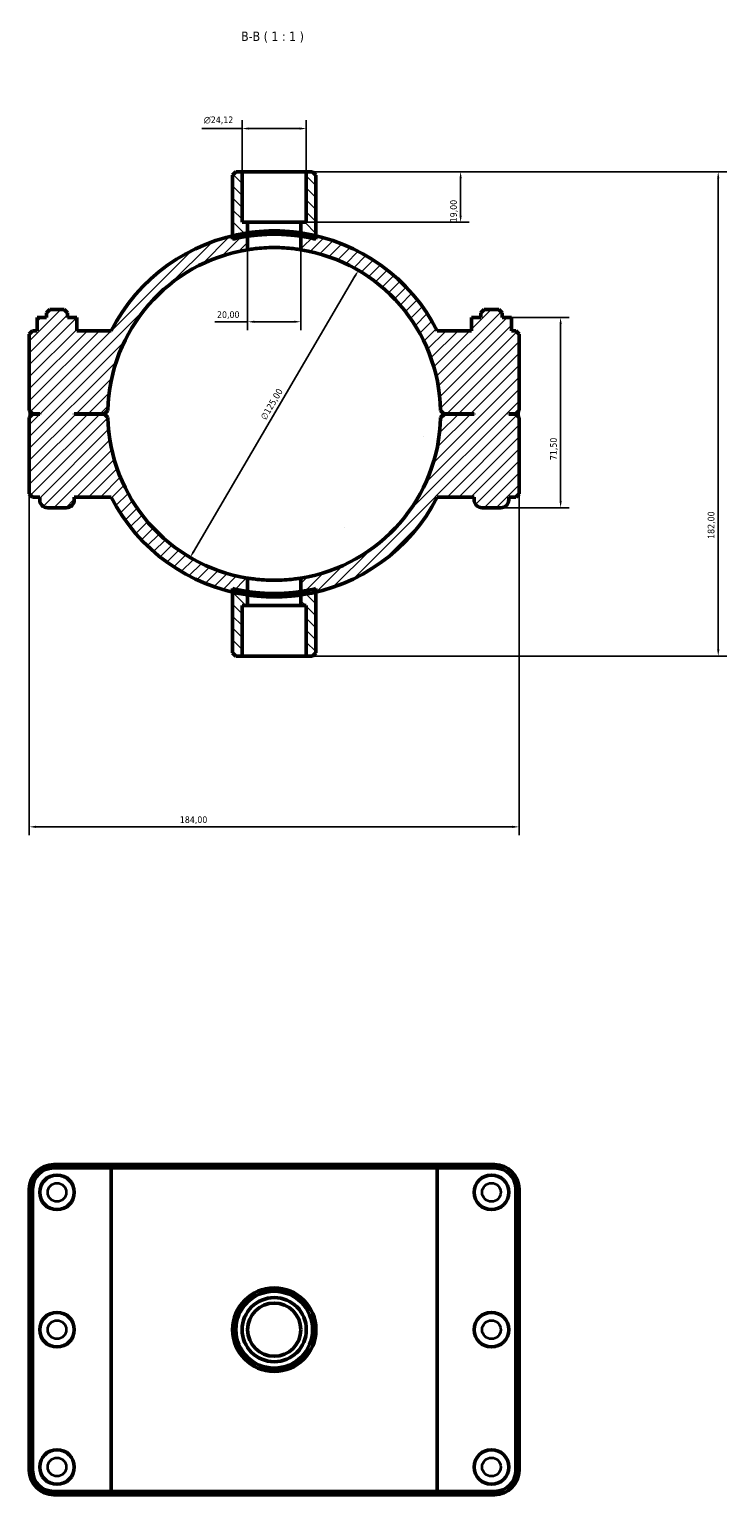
# Model space of a CAD drawing. Header units: millimetres. Extents: x 0 to 902, y -156 to 1184.
# Tile 6 of 6: x 335 to 596, y 633 to 1184. Entities that reach past the tile are written whole.
import ezdxf

# ---------------------------------------------------------------- set-up
doc = ezdxf.new("R2010")
doc.units = ezdxf.units.MM
for name, color, linetype, lineweight in [('Dimension (ISO)', 7, 'Continuous', 25), ('Hatch (ISO)', 7, 'Continuous', 18), ('Symbol (ISO)', 7, 'Continuous', 25), ('Visible (ISO)', 7, 'Continuous', 50), ('Visible Narrow (ISO)', 7, 'Continuous', 35)]:
    doc.layers.add(name, color=color, linetype=linetype, lineweight=lineweight)
doc.styles.add('Label Text (ISO)', font='tahoma.ttf')
doc.styles.add('Note Text (ISO)', font='tahoma.ttf')
doc.dimstyles.new('Default (ISO)', dxfattribs={"dimtxt": 2.5, "dimasz": 2.5, "dimexe": 3.175, "dimexo": 0, "dimgap": 0.762, "dimtad": 1, "dimrnd": 1e-08, "dimzin": 0, "dimtxsty": 'Note Text (ISO)', "dimcen": 0.09, "dimdle": 10, "dimclrd": 256, "dimclre": 256, "dimclrt": 232, "dimazin": 0, "dimtfac": 1.40208, "dimtmove": 0, "dimatfit": 3, "dimfxl": 1, "dimtolj": 1, "dimtzin": 0, "dimlwd": -1, "dimlwe": -1, "dimarcsym": 0})

# ---------------------------------------------------------------- blocks, each defined once
blk = doc.blocks.new('*D7')
at = {"layer": 'Defpoints', "color": 0, "transparency": 16777216}
for p in [(438.59, 1130.06), (436.53, 1111.06), (496.54, 1111.06)]:
    blk.add_point(p, dxfattribs=at)
at = {"layer": 'Dimension (ISO)', "transparency": 16777216}
for p, q in [((438.59, 1130.06), (499.72, 1130.06)), ((496.54, 1127.56), (496.54, 1113.56)), ((436.53, 1111.06), (499.72, 1111.06))]:
    blk.add_line(p, q, dxfattribs=at)
for points in [[(496.13, 1127.56), (496.96, 1127.56), (496.54, 1130.06)], [(496.13, 1113.56), (496.96, 1113.56), (496.54, 1111.06)]]:
    blk.add_solid(points, dxfattribs=at)
at = {"layer": 'Dimension (ISO)', "color": 232, "true_color": 0xca0064, "transparency": 16777216, "insert": (492.61, 1111.05), "char_height": 2.5, "attachment_point": 1, "rotation": 90, "style": 'Note Text (ISO)'}
blk.add_mtext('\\A1;19,00', dxfattribs=at)
blk = doc.blocks.new('*D8')
at = {"layer": 'Defpoints', "color": 0, "transparency": 16777216}
for p in [(414.47, 1146.27), (414.47, 1130.06), (438.59, 1130.06)]:
    blk.add_point(p, dxfattribs=at)
at = {"layer": 'Dimension (ISO)', "transparency": 16777216}
for p, q in [((414.47, 1146.27), (399.35, 1146.27)), ((414.47, 1130.06), (414.47, 1149.45)), ((436.09, 1146.27), (416.97, 1146.27)), ((438.59, 1130.06), (438.59, 1149.45))]:
    blk.add_line(p, q, dxfattribs=at)
for points in [[(416.97, 1146.69), (416.97, 1145.86), (414.47, 1146.27)], [(436.09, 1146.69), (436.09, 1145.86), (438.59, 1146.27)]]:
    blk.add_solid(points, dxfattribs=at)
at = {"layer": 'Dimension (ISO)', "color": 232, "true_color": 0xca0064, "transparency": 16777216, "insert": (400.11, 1150.8), "char_height": 2.5, "attachment_point": 1, "style": 'Note Text (ISO)'}
blk.add_mtext('\\A1;\\fAIGDT|b0|i0;\\H2.5000;\\ln\\fTahoma|b0|i0;\\H2.5000;24,12', dxfattribs=at)
blk = doc.blocks.new('*D9')
at = {"layer": 'Defpoints', "color": 0, "transparency": 16777216}
for p in [(458.14, 1092.98), (394.93, 985.1)]:
    blk.add_point(p, dxfattribs=at)
at = {"layer": 'Dimension (ISO)', "transparency": 16777216}
blk.add_line((396.19, 987.26), (456.87, 1090.83), dxfattribs=at)
blk.add_arc((426.53, 1039.04), 62.52, 56.7229, 80.7958, dxfattribs=at)
for points in [[(456.51, 1091.04), (457.23, 1090.62), (458.14, 1092.98)], [(395.83, 987.47), (396.55, 987.05), (394.93, 985.1)]]:
    blk.add_solid(points, dxfattribs=at)
at = {"layer": 'Dimension (ISO)', "color": 232, "true_color": 0xca0064, "transparency": 16777216, "insert": (421.2, 1037.8), "char_height": 2.5, "attachment_point": 1, "rotation": 59.6326, "style": 'Note Text (ISO)'}
blk.add_mtext('\\A1;∅125,00', dxfattribs=at)
blk = doc.blocks.new('*D10')
at = {"layer": 'Defpoints', "color": 0, "transparency": 16777216}
for p in [(515.61, 1075.31), (511.63, 1003.81), (534.1, 1003.81)]:
    blk.add_point(p, dxfattribs=at)
at = {"layer": 'Dimension (ISO)', "transparency": 16777216}
for p, q in [((515.61, 1075.31), (537.28, 1075.31)), ((534.1, 1072.81), (534.1, 1006.31)), ((511.63, 1003.81), (537.28, 1003.81))]:
    blk.add_line(p, q, dxfattribs=at)
for points in [[(533.69, 1072.81), (534.52, 1072.81), (534.1, 1075.31)], [(533.69, 1006.31), (534.52, 1006.31), (534.1, 1003.81)]]:
    blk.add_solid(points, dxfattribs=at)
at = {"layer": 'Dimension (ISO)', "color": 232, "true_color": 0xca0064, "transparency": 16777216, "insert": (530.17, 1021.69), "char_height": 2.5, "attachment_point": 1, "rotation": 90, "style": 'Note Text (ISO)'}
blk.add_mtext('\\A1;71,50', dxfattribs=at)
blk = doc.blocks.new('*D11')
at = {"layer": 'Defpoints', "color": 0, "transparency": 16777216}
for p in [(416.53, 1105.82), (436.53, 1105.82), (416.53, 1073.68)]:
    blk.add_point(p, dxfattribs=at)
at = {"layer": 'Dimension (ISO)', "transparency": 16777216}
for p, q in [((416.53, 1105.82), (416.53, 1070.51)), ((436.53, 1105.82), (436.53, 1070.51)), ((416.53, 1073.68), (404.28, 1073.68)), ((434.03, 1073.68), (419.03, 1073.68))]:
    blk.add_line(p, q, dxfattribs=at)
for points in [[(419.03, 1074.1), (419.03, 1073.27), (416.53, 1073.68)], [(434.03, 1074.1), (434.03, 1073.27), (436.53, 1073.68)]]:
    blk.add_solid(points, dxfattribs=at)
at = {"layer": 'Dimension (ISO)', "color": 232, "true_color": 0xca0064, "transparency": 16777216, "insert": (405.04, 1077.62), "char_height": 2.5, "attachment_point": 1, "style": 'Note Text (ISO)'}
blk.add_mtext('\\A1;20,00', dxfattribs=at)
blk = doc.blocks.new('*D12')
at = {"layer": 'Defpoints', "color": 0, "transparency": 16777216}
for p in [(438.59, 1130.06), (438.59, 948.06), (593.32, 948.06)]:
    blk.add_point(p, dxfattribs=at)
at = {"layer": 'Dimension (ISO)', "transparency": 16777216}
for p, q in [((438.59, 1130.06), (596.49, 1130.06)), ((593.32, 1127.56), (593.32, 950.56)), ((438.59, 948.06), (596.49, 948.06))]:
    blk.add_line(p, q, dxfattribs=at)
for points in [[(592.9, 1127.56), (593.73, 1127.56), (593.32, 1130.06)], [(592.9, 950.56), (593.73, 950.56), (593.32, 948.06)]]:
    blk.add_solid(points, dxfattribs=at)
at = {"layer": 'Dimension (ISO)', "color": 232, "true_color": 0xca0064, "transparency": 16777216, "insert": (589.38, 992.11), "char_height": 2.5, "attachment_point": 1, "rotation": 90, "style": 'Note Text (ISO)'}
blk.add_mtext('\\A1;182,00', dxfattribs=at)
blk = doc.blocks.new('*D13')
at = {"layer": 'Defpoints', "color": 0, "transparency": 16777216}
for p in [(334.53, 1040.36), (518.53, 1040.36), (334.53, 883.92)]:
    blk.add_point(p, dxfattribs=at)
at = {"layer": 'Dimension (ISO)', "transparency": 16777216}
for p, q in [((334.53, 1040.36), (334.53, 880.75)), ((518.53, 1040.36), (518.53, 880.75)), ((516.03, 883.92), (337.03, 883.92))]:
    blk.add_line(p, q, dxfattribs=at)
for points in [[(337.03, 884.34), (337.03, 883.5), (334.53, 883.92)], [(516.03, 884.34), (516.03, 883.5), (518.53, 883.92)]]:
    blk.add_solid(points, dxfattribs=at)
at = {"layer": 'Dimension (ISO)', "color": 232, "true_color": 0xca0064, "transparency": 16777216, "insert": (391.08, 887.86), "char_height": 2.5, "attachment_point": 1, "style": 'Note Text (ISO)'}
blk.add_mtext('\\A1;184,00', dxfattribs=at)

msp = doc.modelspace()

# ---------------------------------------------------------------- hatches: boundary and pattern name
at = {"layer": 'Hatch (ISO)'}
h = msp.add_hatch(dxfattribs=at)
h.set_pattern_fill('ANSI31', color=256, scale=25.4, angle=90.00021, style=0)
h.set_pattern_definition([(135.0002, (0, 0), (-2.245056, -2.245072), [])])
edge = h.paths.add_edge_path()
edge.add_line((414.473, 1111.061), (414.473, 1130.061))
edge.add_line((414.473, 1130.061), (412.105, 1130.061))
edge.add_line((412.105, 1130.061), (410.855, 1128.811))
edge.add_line((410.855, 1128.811), (410.855, 1106))
edge.add_line((410.855, 1106), (410.855, 1104.715))
edge.add_ellipse((426.531, 1039.061), major_axis=(-15.676, 65.654), ratio=1, start_angle=355.09077, end_angle=360, ccw=False)
edge.add_line((416.531, 1105.816), (416.531, 1111.061))
edge.add_line((416.531, 1111.061), (414.473, 1111.061))
edge = h.paths.add_edge_path()
edge.add_line((438.59, 1130.061), (438.59, 1111.061))
edge.add_line((438.59, 1111.061), (436.531, 1111.061))
edge.add_line((436.531, 1111.061), (436.531, 1105.816))
edge.add_ellipse((426.531, 1039.061), major_axis=(10, 66.755), ratio=1, start_angle=355.09077, end_angle=360, ccw=False)
edge.add_line((442.207, 1104.715), (442.207, 1106))
edge.add_line((442.207, 1106), (442.207, 1128.811))
edge.add_line((442.207, 1128.811), (440.957, 1130.061))
edge.add_line((440.957, 1130.061), (438.59, 1130.061))
edge = h.paths.add_edge_path()
edge.add_line((416.531, 967.061), (416.531, 972.306))
edge.add_ellipse((426.531, 1039.061), major_axis=(-10, -66.755), ratio=1, start_angle=355.09077, end_angle=360, ccw=False)
edge.add_line((410.855, 973.406), (410.855, 972.122))
edge.add_line((410.855, 972.122), (410.855, 949.311))
edge.add_line((410.855, 949.311), (412.105, 948.061))
edge.add_line((412.105, 948.061), (414.473, 948.061))
edge.add_line((414.473, 948.061), (414.473, 967.061))
edge.add_line((414.473, 967.061), (416.531, 967.061))
edge = h.paths.add_edge_path()
edge.add_line((436.531, 972.306), (436.531, 967.061))
edge.add_line((436.531, 967.061), (438.59, 967.061))
edge.add_line((438.59, 967.061), (438.59, 948.061))
edge.add_line((438.59, 948.061), (440.957, 948.061))
edge.add_line((440.957, 948.061), (442.207, 949.311))
edge.add_line((442.207, 949.311), (442.207, 972.122))
edge.add_line((442.207, 972.122), (442.207, 973.406))
edge.add_ellipse((426.531, 1039.061), major_axis=(15.676, -65.654), ratio=1, start_angle=355.09077, end_angle=360, ccw=False)
h = msp.add_hatch(dxfattribs=at)
h.set_pattern_fill('ANSI31', color=256, scale=25.4, style=0)
h.set_pattern_definition([(45, (0, 0), (-2.245064, 2.245064), [])])
edge = h.paths.add_edge_path()
edge.add_line((517.281, 1039.111), (518.531, 1040.361))
edge.add_line((518.531, 1040.361), (518.531, 1069.061))
edge.add_line((518.531, 1069.061), (517.281, 1070.311))
edge.add_line((517.281, 1070.311), (515.614, 1070.311))
edge.add_line((515.614, 1070.311), (515.614, 1075.311))
edge.add_line((515.614, 1075.311), (512.131, 1075.311))
edge.add_line((512.131, 1075.311), (512.131, 1077.061))
edge.add_line((512.131, 1077.061), (510.881, 1078.311))
edge.add_line((510.881, 1078.311), (505.381, 1078.311))
edge.add_line((505.381, 1078.311), (504.131, 1077.061))
edge.add_line((504.131, 1077.061), (504.131, 1075.311))
edge.add_line((504.131, 1075.311), (500.649, 1075.311))
edge.add_line((500.649, 1075.311), (500.649, 1070.311))
edge.add_line((500.649, 1070.311), (487.768, 1070.311))
edge.add_ellipse((426.531, 1039.061), major_axis=(61.237, 31.25), ratio=1, start_angle=0, end_angle=49.78406)
edge.add_ellipse((426.531, 1039.061), major_axis=(15.676, 66.939), ratio=1, start_angle=0, end_angle=4.81665)
edge.add_line((436.531, 1107.08), (436.531, 1100.756))
edge.add_ellipse((426.531, 1039.061), major_axis=(10, 61.695), ratio=1, start_angle=280.39867, end_angle=360, ccw=False)
edge.add_line((489.018, 1040.361), (490.281, 1039.111))
edge.add_line((490.281, 1039.111), (501.631, 1039.111))
edge.add_line((501.631, 1039.111), (501.631, 1039.011))
edge.add_line((501.631, 1039.011), (490.281, 1039.011))
edge.add_line((490.281, 1039.011), (489.018, 1037.761))
edge.add_ellipse((426.531, 1039.061), major_axis=(62.486, -1.3), ratio=1, start_angle=280.39867, end_angle=360, ccw=False)
edge.add_line((436.531, 977.366), (436.531, 971.042))
edge.add_ellipse((426.531, 1039.061), major_axis=(10, -68.019), ratio=1, start_angle=0, end_angle=4.81665)
edge.add_ellipse((426.531, 1039.061), major_axis=(15.676, -66.939), ratio=1, start_angle=0, end_angle=49.78406)
edge.add_line((487.768, 1007.811), (501.631, 1007.811))
edge.add_line((501.631, 1007.811), (501.631, 1006.811))
edge.add_ellipse((504.631, 1006.811), major_axis=(-3, 0), ratio=1, start_angle=0, end_angle=90)
edge.add_line((504.631, 1003.811), (511.631, 1003.811))
edge.add_ellipse((511.631, 1006.811), major_axis=(0, -3), ratio=1, start_angle=0, end_angle=90)
edge.add_line((514.631, 1006.811), (514.631, 1007.811))
edge.add_line((514.631, 1007.811), (517.281, 1007.811))
edge.add_line((517.281, 1007.811), (518.531, 1009.061))
edge.add_line((518.531, 1009.061), (518.531, 1037.761))
edge.add_line((518.531, 1037.761), (517.281, 1039.011))
edge.add_line((517.281, 1039.011), (514.631, 1039.011))
edge.add_line((514.631, 1039.011), (514.631, 1039.111))
edge.add_line((514.631, 1039.111), (517.281, 1039.111))
edge = h.paths.add_edge_path()
edge.add_line((334.531, 1040.361), (335.781, 1039.111))
edge.add_line((335.781, 1039.111), (338.431, 1039.111))
edge.add_line((338.431, 1039.111), (338.431, 1039.011))
edge.add_line((338.431, 1039.011), (335.781, 1039.011))
edge.add_line((335.781, 1039.011), (334.531, 1037.761))
edge.add_line((334.531, 1037.761), (334.531, 1009.061))
edge.add_line((334.531, 1009.061), (335.781, 1007.811))
edge.add_line((335.781, 1007.811), (338.431, 1007.811))
edge.add_line((338.431, 1007.811), (338.431, 1006.811))
edge.add_ellipse((341.431, 1006.811), major_axis=(-3, 0), ratio=1, start_angle=0, end_angle=90)
edge.add_line((341.431, 1003.811), (348.431, 1003.811))
edge.add_ellipse((348.431, 1006.811), major_axis=(0, -3), ratio=1, start_angle=0, end_angle=90)
edge.add_line((351.431, 1006.811), (351.431, 1007.811))
edge.add_line((351.431, 1007.811), (365.294, 1007.811))
edge.add_ellipse((426.531, 1039.061), major_axis=(-61.237, -31.25), ratio=1, start_angle=0, end_angle=49.78406)
edge.add_ellipse((426.531, 1039.061), major_axis=(-15.676, -66.939), ratio=1, start_angle=0, end_angle=4.81665)
edge.add_line((416.531, 971.042), (416.531, 977.366))
edge.add_ellipse((426.531, 1039.061), major_axis=(-10, -61.695), ratio=1, start_angle=280.39867, end_angle=360, ccw=False)
edge.add_line((364.045, 1037.761), (362.781, 1039.011))
edge.add_line((362.781, 1039.011), (351.431, 1039.011))
edge.add_line((351.431, 1039.011), (351.431, 1039.111))
edge.add_line((351.431, 1039.111), (362.781, 1039.111))
edge.add_line((362.781, 1039.111), (364.045, 1040.361))
edge.add_ellipse((426.531, 1039.061), major_axis=(-62.486, 1.3), ratio=1, start_angle=280.39867, end_angle=360, ccw=False)
edge.add_line((416.531, 1100.756), (416.531, 1107.08))
edge.add_ellipse((426.531, 1039.061), major_axis=(-10, 68.019), ratio=1, start_angle=0, end_angle=4.81665)
edge.add_ellipse((426.531, 1039.061), major_axis=(-15.676, 66.939), ratio=1, start_angle=0, end_angle=49.78406)
edge.add_line((365.294, 1070.311), (352.414, 1070.311))
edge.add_line((352.414, 1070.311), (352.414, 1075.311))
edge.add_line((352.414, 1075.311), (348.931, 1075.311))
edge.add_line((348.931, 1075.311), (348.931, 1077.061))
edge.add_line((348.931, 1077.061), (347.681, 1078.311))
edge.add_line((347.681, 1078.311), (342.181, 1078.311))
edge.add_line((342.181, 1078.311), (340.931, 1077.061))
edge.add_line((340.931, 1077.061), (340.931, 1075.311))
edge.add_line((340.931, 1075.311), (337.449, 1075.311))
edge.add_line((337.449, 1075.311), (337.449, 1070.311))
edge.add_line((337.449, 1070.311), (335.781, 1070.311))
edge.add_line((335.781, 1070.311), (334.531, 1069.061))
edge.add_line((334.531, 1069.061), (334.531, 1040.361))

# ---------------------------------------------------------------- linework, layer by layer
at = {"layer": 'Visible (ISO)'}
for p, q in [((412.105, 1130.061), (410.855, 1128.811)), ((410.855, 1128.811), (410.855, 1104.715)), ((414.473, 1130.061), (412.105, 1130.061)), ((414.473, 1111.061), (414.473, 1130.061)), ((414.473, 1130.061), (438.59, 1130.061)), ((438.59, 1130.061), (438.59, 1111.061)), ((440.957, 1130.061), (438.59, 1130.061)), ((442.207, 1128.811), (440.957, 1130.061)), ((442.207, 1104.715), (442.207, 1128.811)), ((416.531, 1111.061), (414.473, 1111.061)), ((416.531, 1105.816), (416.531, 1111.061)), ((416.531, 1111.061), (436.531, 1111.061)), ((416.531, 1100.756), (416.531, 1107.08)), ((438.59, 1111.061), (436.531, 1111.061)), ((436.531, 1111.061), (436.531, 1105.816)), ((436.531, 1107.08), (436.531, 1100.756)), ((337.426, 1075.311), (337.449, 1075.311)), ((337.426, 1070.311), (337.426, 1075.311)), ((340.931, 1075.311), (337.449, 1075.311)), ((337.449, 1075.311), (337.449, 1070.311)), ((342.181, 1078.311), (340.931, 1077.061)), ((340.931, 1077.061), (340.931, 1075.311)), ((347.681, 1078.311), (342.181, 1078.311)), ((348.931, 1077.061), (347.681, 1078.311)), ((348.931, 1075.311), (348.931, 1077.061)), ((352.414, 1075.311), (348.931, 1075.311)), ((352.414, 1070.311), (352.414, 1075.311)), ((352.414, 1075.311), (352.437, 1075.311)), ((352.437, 1070.311), (352.437, 1075.311)), ((500.649, 1075.311), (500.626, 1075.311)), ((500.626, 1070.311), (500.626, 1075.311)), ((504.131, 1075.311), (500.649, 1075.311)), ((500.649, 1075.311), (500.649, 1070.311)), ((505.381, 1078.311), (504.131, 1077.061)), ((504.131, 1077.061), (504.131, 1075.311)), ((510.881, 1078.311), (505.381, 1078.311)), ((512.131, 1077.061), (510.881, 1078.311)), ((512.131, 1075.311), (512.131, 1077.061)), ((515.614, 1075.311), (512.131, 1075.311)), ((515.614, 1070.311), (515.614, 1075.311)), ((515.637, 1075.311), (515.614, 1075.311)), ((515.637, 1070.311), (515.637, 1075.311)), ((335.781, 1070.311), (334.531, 1069.061)), ((334.531, 1069.061), (334.531, 1040.361)), ((337.449, 1070.311), (335.781, 1070.311)), ((365.294, 1070.311), (352.414, 1070.311)), ((500.649, 1070.311), (487.768, 1070.311)), ((517.281, 1070.311), (515.614, 1070.311)), ((518.531, 1069.061), (517.281, 1070.311)), ((518.531, 1040.361), (518.531, 1069.061)), ((334.531, 1040.361), (335.781, 1039.111)), ((335.781, 1039.011), (334.531, 1037.761)), ((334.531, 1037.761), (334.531, 1009.061)), ((335.781, 1039.111), (338.431, 1039.111)), ((338.431, 1039.011), (335.781, 1039.011)), ((338.431, 1039.111), (338.431, 1039.011)), ((351.431, 1039.011), (351.431, 1039.111)), ((351.431, 1039.111), (362.781, 1039.111)), ((362.781, 1039.011), (351.431, 1039.011)), ((362.781, 1039.111), (364.045, 1040.361)), ((364.045, 1037.761), (362.781, 1039.011)), ((489.018, 1040.361), (490.281, 1039.111)), ((490.281, 1039.011), (489.018, 1037.761)), ((490.281, 1039.111), (501.631, 1039.111)), ((501.631, 1039.011), (490.281, 1039.011)), ((501.631, 1039.111), (501.631, 1039.011)), ((514.631, 1039.011), (514.631, 1039.111)), ((514.631, 1039.111), (517.281, 1039.111)), ((517.281, 1039.011), (514.631, 1039.011)), ((517.281, 1039.111), (518.531, 1040.361)), ((518.531, 1037.761), (517.281, 1039.011)), ((518.531, 1009.061), (518.531, 1037.761)), ((334.531, 1009.061), (335.781, 1007.811)), ((335.781, 1007.811), (338.431, 1007.811)), ((338.431, 1007.811), (338.431, 1006.811)), ((351.431, 1006.811), (351.431, 1007.811)), ((351.431, 1007.811), (365.294, 1007.811)), ((487.768, 1007.811), (501.631, 1007.811)), ((501.631, 1007.811), (501.631, 1006.811)), ((514.631, 1006.811), (514.631, 1007.811)), ((514.631, 1007.811), (517.281, 1007.811)), ((517.281, 1007.811), (518.531, 1009.061)), ((341.431, 1003.811), (348.431, 1003.811)), ((504.631, 1003.811), (511.631, 1003.811)), ((416.531, 971.042), (416.531, 977.366)), ((436.531, 977.366), (436.531, 971.042)), ((410.855, 973.406), (410.855, 949.311)), ((416.531, 967.061), (416.531, 972.306)), ((436.531, 972.306), (436.531, 967.061)), ((442.207, 949.311), (442.207, 973.406)), ((414.473, 948.061), (414.473, 967.061)), ((414.473, 967.061), (416.531, 967.061)), ((436.531, 967.061), (416.531, 967.061)), ((436.531, 967.061), (438.59, 967.061)), ((438.59, 967.061), (438.59, 948.061)), ((410.855, 949.311), (412.105, 948.061)), ((412.105, 948.061), (414.473, 948.061)), ((438.59, 948.061), (414.473, 948.061)), ((438.59, 948.061), (440.957, 948.061)), ((440.957, 948.061), (442.207, 949.311)), ((366.064, 757.001), (343.731, 757.001)), ((343.731, 755.751), (365.294, 755.751)), ((487.768, 755.751), (365.294, 755.751)), ((365.294, 634.251), (365.294, 755.751)), ((366.064, 757.001), (486.998, 757.001)), ((509.331, 757.001), (486.998, 757.001)), ((487.768, 755.751), (509.331, 755.751)), ((487.768, 634.251), (487.768, 755.751)), ((334.531, 747.801), (334.531, 642.201)), ((335.781, 642.201), (335.781, 747.801)), ((517.281, 747.801), (517.281, 642.201)), ((518.531, 642.201), (518.531, 747.801)), ((365.294, 634.251), (343.731, 634.251)), ((365.294, 634.251), (487.768, 634.251)), ((509.331, 634.251), (487.768, 634.251)), ((343.731, 633.001), (366.064, 633.001)), ((486.998, 633.001), (366.064, 633.001)), ((486.998, 633.001), (509.331, 633.001))]:
    msp.add_line(p, q, dxfattribs=at)
for centre, radius in [((344.931, 746.601), 6.5), ((508.131, 746.601), 6.5), ((426.531, 695.001), 15.676), ((426.531, 695.001), 14.426), ((426.531, 695.001), 12.059), ((426.531, 695.001), 10), ((344.931, 695.001), 6.5), ((508.131, 695.001), 6.5), ((344.931, 643.401), 6.5), ((508.131, 643.401), 6.5)]:
    msp.add_circle(centre, radius, dxfattribs=at)
for centre, radius, start, end in [((426.531, 1039.061), 68.75, 98.3636, 152.96431), ((426.531, 1039.061), 68.75, 27.03569, 81.6364), ((426.531, 1039.061), 67.5, 98.51962, 103.42885), ((426.531, 1039.061), 67.5, 76.57115, 81.48038), ((426.531, 1039.061), 62.5, 99.2069, 178.80823), ((426.531, 1039.061), 62.5, 1.19177, 80.7931), ((426.531, 1039.061), 62.5, 181.19177, 260.7931), ((426.531, 1039.061), 62.5, 279.2069, 358.80823), ((426.531, 1039.061), 68.75, 207.03569, 261.6364), ((426.531, 1039.061), 68.75, 278.3636, 332.96431), ((341.431, 1006.811), 3, 180, 270), ((348.431, 1006.811), 3, 270, 0), ((504.631, 1006.811), 3, 180, 270), ((511.631, 1006.811), 3, 270, 0), ((426.531, 1039.061), 67.5, 256.57115, 261.48038), ((426.531, 1039.061), 67.5, 278.51962, 283.42885), ((343.731, 747.801), 9.2, 90, 180), ((343.731, 747.801), 7.95, 90, 180), ((509.331, 747.801), 9.2, 0, 90), ((509.331, 747.801), 7.95, 0, 90), ((343.731, 642.201), 9.2, 180, 270), ((343.731, 642.201), 7.95, 180, 270), ((509.331, 642.201), 9.2, 270, 0), ((509.331, 642.201), 7.95, 270, 0)]:
    msp.add_arc(centre, radius, start, end, dxfattribs=at)
for points, knots in [([(416.531, 1107.08), (416.531, 1107.08), (416.783, 1107.118), (417.804, 1107.257), (418.573, 1107.354), (420.347, 1107.538), (421.47, 1107.635), (423.934, 1107.773), (425.274, 1107.811), (427.789, 1107.811), (429.129, 1107.773), (431.592, 1107.635), (432.715, 1107.538), (434.489, 1107.354), (435.258, 1107.257), (436.28, 1107.118), (436.531, 1107.08), (436.531, 1107.08)], [3.0180966, 3.0180966, 3.0180966, 3.0180966, 3.3953616, 3.3953616, 3.7726265, 3.7726265, 4.1498857, 4.1498857, 4.5271449, 4.5271449, 4.9044041, 4.9044041, 5.2816632, 5.2816632, 5.6589282, 5.6589282, 6.0361932, 6.0361932, 6.0361932, 6.0361932]), ([(416.531, 1105.816), (416.531, 1105.816), (416.783, 1105.855), (417.804, 1105.996), (418.573, 1106.096), (420.347, 1106.283), (421.47, 1106.382), (423.933, 1106.522), (425.274, 1106.561), (427.789, 1106.561), (429.129, 1106.522), (431.592, 1106.382), (432.715, 1106.283), (434.489, 1106.096), (435.258, 1105.996), (436.28, 1105.855), (436.531, 1105.816), (436.531, 1105.816)], [0, 0, 0, 0, 0.3772869, 0.3772869, 0.7545739, 0.7545739, 1.1318546, 1.1318546, 1.5091352, 1.5091352, 1.8864159, 1.8864159, 2.2636966, 2.2636966, 2.6409836, 2.6409836, 3.0182705, 3.0182705, 3.0182705, 3.0182705]), ([(436.531, 1100.756), (436.531, 1100.756), (436.279, 1100.798), (435.258, 1100.951), (434.489, 1101.058), (432.716, 1101.26), (431.593, 1101.368), (429.129, 1101.519), (427.789, 1101.561), (425.273, 1101.561), (423.933, 1101.519), (421.47, 1101.368), (420.347, 1101.26), (418.574, 1101.058), (417.804, 1100.951), (416.783, 1100.798), (416.531, 1100.756), (416.531, 1100.756)], [0, 0, 0, 0, 0.3773887, 0.3773887, 0.7547774, 0.7547774, 1.1321575, 1.1321575, 1.5095377, 1.5095377, 1.8869178, 1.8869178, 2.264298, 2.264298, 2.6416867, 2.6416867, 3.0190754, 3.0190754, 3.0190754, 3.0190754]), ([(416.531, 977.366), (416.531, 977.366), (416.783, 977.323), (417.804, 977.171), (418.574, 977.063), (420.347, 976.861), (421.47, 976.754), (423.933, 976.603), (425.273, 976.561), (427.789, 976.561), (429.129, 976.603), (431.593, 976.754), (432.716, 976.861), (434.489, 977.063), (435.258, 977.171), (436.279, 977.323), (436.531, 977.366), (436.531, 977.366)], [0, 0, 0, 0, 0.3773887, 0.3773887, 0.7547774, 0.7547774, 1.1321575, 1.1321575, 1.5095377, 1.5095377, 1.8869178, 1.8869178, 2.264298, 2.264298, 2.6416867, 2.6416867, 3.0190754, 3.0190754, 3.0190754, 3.0190754]), ([(416.531, 972.306), (416.531, 972.306), (416.783, 972.266), (417.804, 972.125), (418.573, 972.026), (420.347, 971.839), (421.47, 971.739), (423.933, 971.599), (425.274, 971.561), (427.789, 971.561), (429.129, 971.599), (431.592, 971.739), (432.715, 971.839), (434.489, 972.026), (435.258, 972.125), (436.28, 972.266), (436.531, 972.306), (436.531, 972.306)], [3.0182705, 3.0182705, 3.0182705, 3.0182705, 3.3955574, 3.3955574, 3.7728444, 3.7728444, 4.1501251, 4.1501251, 4.5274057, 4.5274057, 4.9046864, 4.9046864, 5.2819671, 5.2819671, 5.6592541, 5.6592541, 6.036541, 6.036541, 6.036541, 6.036541]), ([(436.531, 971.042), (436.531, 971.042), (436.28, 971.003), (435.258, 970.865), (434.489, 970.767), (432.715, 970.584), (431.592, 970.486), (429.129, 970.349), (427.789, 970.311), (425.274, 970.311), (423.934, 970.349), (421.47, 970.486), (420.347, 970.584), (418.573, 970.767), (417.804, 970.865), (416.783, 971.003), (416.531, 971.042), (416.531, 971.042)], [3.0180966, 3.0180966, 3.0180966, 3.0180966, 3.3953616, 3.3953616, 3.7726265, 3.7726265, 4.1498857, 4.1498857, 4.5271449, 4.5271449, 4.9044041, 4.9044041, 5.2816632, 5.2816632, 5.6589282, 5.6589282, 6.0361932, 6.0361932, 6.0361932, 6.0361932])]:
    msp.add_open_spline(points, degree=3, knots=knots, dxfattribs=at)
for points in [[(366.064, 757.001), (365.806, 756.585), (365.549, 756.168), (365.294, 755.751)], [(486.998, 757.001), (487.256, 756.585), (487.513, 756.168), (487.768, 755.751)], [(366.064, 633.001), (365.806, 633.417), (365.549, 633.834), (365.294, 634.251)], [(486.998, 633.001), (487.256, 633.417), (487.513, 633.834), (487.768, 634.251)]]:
    msp.add_open_spline(points, degree=3, dxfattribs=at)
at = {"layer": 'Visible Narrow (ISO)'}
for p, q in [((343.731, 755.813), (343.731, 756.938)), ((509.331, 755.813), (509.331, 756.938)), ((335.719, 747.801), (334.594, 747.801)), ((517.344, 747.801), (518.469, 747.801)), ((335.719, 642.201), (334.594, 642.201)), ((517.344, 642.201), (518.469, 642.201)), ((343.731, 634.188), (343.731, 633.063)), ((509.331, 634.188), (509.331, 633.063))]:
    msp.add_line(p, q, dxfattribs=at)
for centre in [(344.931, 746.601), (508.131, 746.601), (344.931, 695.001), (508.131, 695.001), (344.931, 643.401), (508.131, 643.401)]:
    msp.add_circle(centre, 3.5, dxfattribs=at)

# ---------------------------------------------------------------- texts
at = {"layer": 'Symbol (ISO)', "insert": (414.092, 1178.561), "char_height": 3.5, "attachment_point": 7, "style": 'Label Text (ISO)'}
msp.add_mtext('B-B ( 1 : 1 )', dxfattribs=at)

# ---------------------------------------------------------------- dimensions: what is measured, and where the dimension line sits
at = {"layer": 'Dimension (ISO)'}
dim = msp.add_linear_dim(base=(414.473, 1146.274), p1=(438.59, 1130.061), p2=(414.473, 1130.061), angle=180, text='\\fAIGDT|b0|i0;\\H2.5000;\\ln\\fTahoma|b0|i0;\\H2.5000;<>', dimstyle='Default (ISO)', override={"dimdec": 2, "dimtp": 0, "dimtm": 0, "dimtdec": 2, "dimtofl": 0, "dimatfit": 2}, dxfattribs=at)
dim.commit()
dim.dimension.update_dxf_attribs({"geometry": '*D8', "text_midpoint": (405.661, 1146.274), "dimtype": 160})
for base, p1, p2, angle, picture, middle in [((496.545, 1111.061), (438.59, 1130.061), (436.531, 1111.061), 90, '*D7', (496.545, 1115.061)), ((593.315, 948.061), (438.59, 1130.061), (438.59, 948.061), 90, '*D12', (593.315, 997.061)), ((534.105, 1003.811), (515.614, 1075.311), (511.631, 1003.811), 270, '*D10', (534.105, 1025.811))]:
    dim = msp.add_linear_dim(base=base, p1=p1, p2=p2, angle=angle, dimstyle='Default (ISO)', override={"dimdec": 2, "dimtp": 0, "dimtm": 0, "dimtdec": 2, "dimtofl": 0, "dimatfit": 1}, dxfattribs=at)
    dim.commit()
    dim.dimension.update_dxf_attribs({"geometry": picture, "text_midpoint": middle, "dimtype": 160})
for base, p1, p2, override, picture, middle in [((416.531, 1073.683), (436.531, 1105.816), (416.531, 1105.816), {"dimdec": 2, "dimtp": 0, "dimtm": 0, "dimtdec": 2, "dimtofl": 0, "dimatfit": 2}, '*D11', (409.156, 1073.683)), ((334.531, 883.921), (518.531, 1040.361), (334.531, 1040.361), {"dimdec": 2, "dimtp": 0, "dimtm": 0, "dimtdec": 2, "dimtofl": 0, "dimatfit": 1}, '*D13', (396.031, 883.921))]:
    dim = msp.add_linear_dim(base=base, p1=p1, p2=p2, dimstyle='Default (ISO)', override=override, dxfattribs=at)
    dim.commit()
    dim.dimension.update_dxf_attribs({"geometry": picture, "text_midpoint": middle, "dimtype": 160})
dim = msp.add_diameter_dim_2p(p1=(394.925, 985.101), p2=(458.137, 1092.983), dimstyle='Default (ISO)', override={"dimdec": 2, "dimlfac": 0.999705, "dimtp": 0, "dimtm": 0, "dimtdec": 2, "dimatfit": 2}, dxfattribs=at)
dim.commit()
dim.dimension.update_dxf_attribs({"geometry": '*D9', "text_midpoint": (427.878, 1041.341), "dimtype": 163})

doc.saveas('drawing.dxf')
